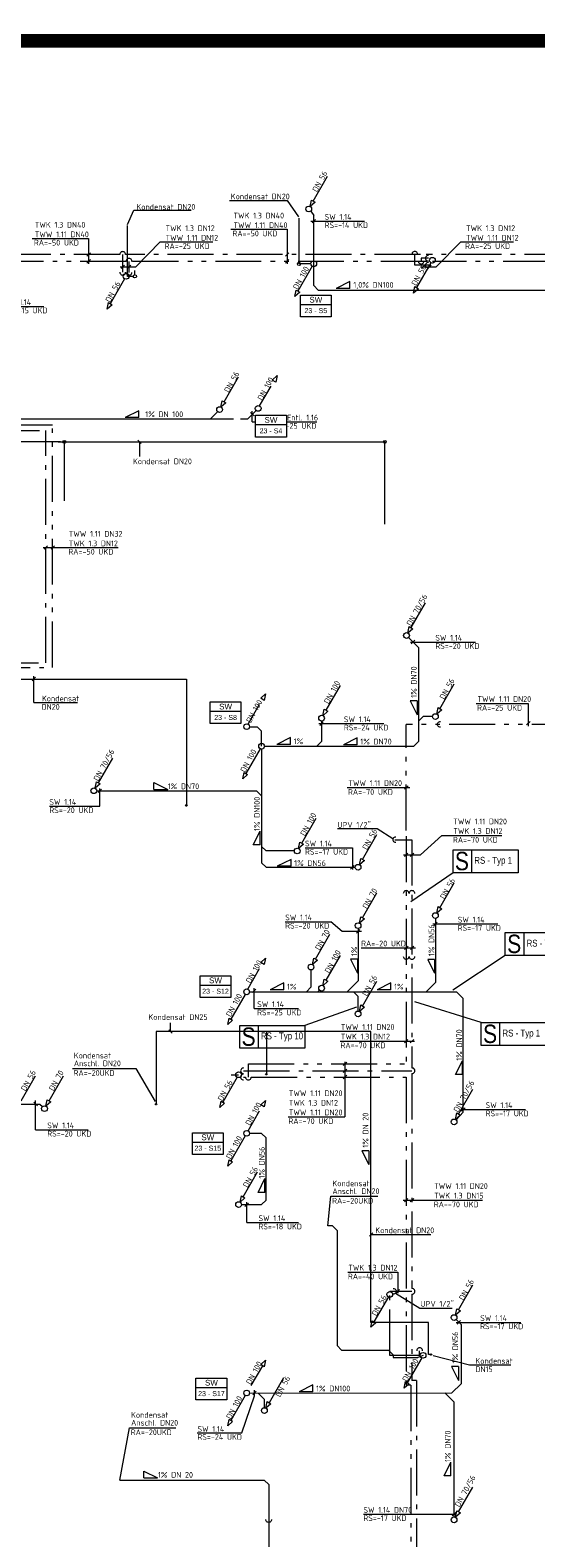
# Model space of a CAD drawing. Header units: metres. Extents: x -5 to 278, y -19 to 180.
# Tile 38 of 59: x 123 to 134, y 87 to 119. Entities that reach past the tile are written whole.
import ezdxf
from ezdxf.enums import TextEntityAlignment as Align

# ---------------------------------------------------------------- set-up
doc = ezdxf.new("R2010")
doc.units = ezdxf.units.M
doc.header["$LTSCALE"] = 0.1
for name, pattern in [('_PGMM_Ge_2Pkt', [16, 10, -2, 0, -2, 0, -2]), ('_PGMM_Ge_Ku', [6.5, 5, -1.5]), ('_PGMM_Ge_Pkt', [14, 10, -2, 0, -2])]:
    doc.linetypes.add(name, pattern=pattern)
doc.layers.get('0').update_dxf_attribs({"linetype": 'CONTINUOUS', "lineweight": 20})
for name, color, linetype, lineweight in [('A_TWW Bereiter_4', 34, 'CONTINUOUS', 20), ('S_Fallstrangentlüftung', 24, '_PGMM_Ge_Ku', 20), ('S_Fallstrangentlüftung TXT', 24, 'CONTINUOUS', 20), ('S_Kaltwasser', 90, '_PGMM_Ge_Pkt', 20), ('S_Kondensat', 23, 'CONTINUOUS', 20), ('S_Kondensat TXT', 23, 'CONTINUOUS', 20), ('S_Schmutzwasser', 34, 'CONTINUOUS', 20), ('S_Schmutzwasser TXT', 34, 'CONTINUOUS', 20), ('S_Stempel Schott', 125, 'CONTINUOUS', 20), ('S_TXT Strang SW', 30, 'CONTINUOUS', 20), ('S_TXT_W+K+Z', 125, 'CONTINUOUS', 20), ('S_Warmwasser', 10, '_PGMM_Ge_2Pkt', 20)]:
    doc.layers.add(name, color=color, linetype=linetype, lineweight=lineweight)
doc.styles.add('ACS_ISOCT', font='ISOCT')
doc.styles.add('Arial', font='arial.ttf')
doc.styles.add('ARIAL_NARROW', font='ARIALN.TTF')
doc.styles.get("Standard").update_dxf_attribs({"font": 'isocp.shx', "height": 0.001})

# ---------------------------------------------------------------- blocks, each defined once
blk = doc.blocks.new('*U26')
at = {"color": 0, "linetype": 'ByBlock'}
blk.add_wipeout([(0, 0), (0.671, 0), (0.671, -0.473), (0, -0.473)], dxfattribs=at)
blk.add_lwpolyline([(0, 0), (0.671, 0), (0.671, -0.473), (0, -0.473)], close=True, dxfattribs=at)
blk.add_lwpolyline([(0, -0.203), (0.671, -0.203)], dxfattribs=at)
blk.add_lwpolyline([(0, -0.203), (0.671, -0.203)], dxfattribs=at)
at = {"color": 0, "linetype": 'ByBlock', "insert": (0.336, -0.102), "char_height": 0.125, "width": 0.20598, "attachment_point": 5, "style": 'ACS_ISOCT'}
blk.add_mtext('{\\fArial|b0|i0|c0|p34;SW}', dxfattribs=at)
at = {"color": 0, "linetype": 'ByBlock', "style": 'Arial'}
blk.add_attdef('STRANG_NR.', text='', height=0.11, dxfattribs=at).set_placement((0.336, -0.338), align=Align.MIDDLE_CENTER)
blk = doc.blocks.new('*U28')
at = {"color": 0, "linetype": 'ByBlock'}
blk.add_wipeout([(0, 0), (0.671, 0), (0.671, -0.473), (0, -0.473)], dxfattribs=at)
blk.add_lwpolyline([(0, 0), (0.671, 0), (0.671, -0.473), (0, -0.473)], close=True, dxfattribs=at)
blk.add_lwpolyline([(0, -0.203), (0.671, -0.203)], dxfattribs=at)
blk.add_lwpolyline([(0, -0.203), (0.671, -0.203)], dxfattribs=at)
at = {"color": 0, "linetype": 'ByBlock', "insert": (0.336, -0.102), "char_height": 0.125, "width": 0.20598, "attachment_point": 5, "style": 'ACS_ISOCT'}
blk.add_mtext('{\\fArial|b0|i0|c0|p34;SW}', dxfattribs=at)
at = {"color": 0, "linetype": 'ByBlock', "style": 'Arial'}
blk.add_attdef('STRANG_NR.', text='', height=0.11, dxfattribs=at).set_placement((0.336, -0.338), align=Align.MIDDLE_CENTER)

msp = doc.modelspace()

# ---------------------------------------------------------------- linework, layer by layer
at = {"layer": 'A_TWW Bereiter_4', "const_width": 0.3}
msp.add_lwpolyline([(104.65, 119.101), (168.262, 119.101), (187.01, 119.101), (187.01, 111.281), (180.39, 111.286), (180.35, 77.501), (187.75, 77.501), (187.75, 69.751), (174.102, 69.751), (174.102, 62.251), (149.725, 62.251), (149.725, 69.877), (104.61, 69.877), (104.61, 119.182)], dxfattribs=at)
at = {"layer": 'S_Fallstrangentlüftung'}
for p, q in [((127.781, 111.155), (128.094, 111.697)), ((128.055, 111.719), (128.161, 111.814)), ((128.133, 111.674), (128.055, 111.719)), ((128.161, 111.814), (128.133, 111.674)), ((127.706, 111.056), (127.524, 110.874)), ((126.713, 110.874), (127.524, 110.874)), ((127.531, 104.229), (127.844, 104.77)), ((127.805, 104.793), (127.911, 104.887)), ((127.883, 104.748), (127.805, 104.793)), ((127.911, 104.887), (127.883, 104.748)), ((127.562, 104.174), (127.725, 104.174)), ((127.725, 104.174), (127.825, 104.074)), ((127.825, 103.75), (127.825, 104.074)), ((127.805, 99.044), (127.911, 99.139)), ((127.911, 99.139), (127.883, 98.999)), ((127.531, 98.48), (127.844, 99.022)), ((127.883, 98.999), (127.805, 99.044)), ((127.531, 95.38), (127.844, 95.922)), ((127.805, 95.944), (127.911, 96.039)), ((127.883, 95.899), (127.805, 95.944)), ((127.911, 96.039), (127.883, 95.899)), ((127.844, 90.27), (127.531, 89.729)), ((127.805, 90.293), (127.912, 90.387)), ((127.883, 90.248), (127.805, 90.293)), ((127.912, 90.387), (127.883, 90.248))]:
    msp.add_line(p, q, dxfattribs=at)
at = {"layer": 'S_Fallstrangentlüftung', "linetype": 'Continuous'}
for centre in [(127.75, 111.101), (127.5, 104.175)]:
    msp.add_ellipse(centre, major_axis=(0, 0.0625), ratio=1, start_param=-1.570796, end_param=4.712389, dxfattribs=at)
at = {"layer": 'S_Fallstrangentlüftung TXT'}
for p, q in [((127.66, 110.937), (127.585, 111.013)), ((127.623, 110.806), (127.623, 111.038)), ((127.623, 110.806), (129.029, 110.806))]:
    msp.add_line(p, q, dxfattribs=at)
at = {"layer": 'S_Kaltwasser'}
for p, q in [((124.74, 114.451), (120.542, 114.451)), ((124.803, 114.065), (124.803, 114.451)), ((131.28, 114.451), (124.865, 114.451)), ((131.16, 114.218), (131.16, 114.455)), ((131.462, 114.218), (131.16, 114.218)), ((137.544, 114.451), (131.405, 114.451)), ((120.49, 110.62), (123.127, 110.62)), ((123.127, 105.566), (123.127, 110.62)), ((121.972, 105.566), (123.127, 105.566)), ((130.725, 101.716), (131.097, 101.716)), ((131.097, 101.716), (131.097, 96.75)), ((127.432, 96.687), (131.097, 96.687)), ((131.097, 96.625), (131.097, 91.951)), ((130.615, 90.495), (130.615, 91.888)), ((130.615, 91.888), (131.097, 91.888)), ((131.097, 91.826), (131.097, 89.946)), ((131.263, 90.495), (131.263, 90.595)), ((131.263, 90.495), (130.615, 90.495)), ((131.197, 89.946), (131.097, 89.946)), ((131.197, 89.946), (131.198, 83.75))]:
    msp.add_line(p, q, dxfattribs=at)
at = {"layer": 'S_Kaltwasser', "linetype": 'Continuous'}
for centre, major_axis in [((124.803, 114.451), (0, 0.0625)), ((131.16, 114.455), (0, 0.0625)), ((131.456, 114.218), (-0.0625, 0)), ((124.803, 114.065), (0, -0.0625)), ((131.097, 100.546), (0, 0.0625)), ((131.097, 99.176), (0, -0.0625)), ((127.431, 96.687), (-0.0625, 0)), ((131.097, 96.687), (0.0625, 0)), ((131.097, 91.888), (0.0625, 0)), ((131.264, 90.596), (0, 0.0625))]:
    msp.add_ellipse(centre, major_axis=major_axis, ratio=1, start_param=4.708766, end_param=7.866194, dxfattribs=at)
at = {"layer": 'S_Kaltwasser', "linetype": 'Continuous', "extrusion": (0, 0, -1)}
for centre, major_axis, start_param, end_param in [((130.748, 101.716), (-0.0442, 0.0442), 3.923368, 7.080795), ((130.69, 91.889), (0.0625, 0), 4.708766, 7.866194)]:
    msp.add_ellipse(centre, major_axis=major_axis, ratio=1, start_param=start_param, end_param=end_param, dxfattribs=at)
at = {"layer": 'S_Kondensat'}
for p, q in [((128.639, 114.246), (128.639, 115.238)), ((124.906, 113.971), (124.906, 115.082)), ((128.897, 114.246), (128.639, 114.246)), ((123.445, 110.373, -0.58), (120.315, 110.371, -0.065)), ((123.4, 110.373, -0.572), (130.507, 110.373, 3.349)), ((123.534, 109.093), (123.534, 110.371)), ((130.509, 108.579), (130.509, 110.371)), ((119.054, 105.212), (126.188, 105.212)), ((126.188, 105.212), (126.188, 102.462)), ((130.204, 97.541), (125.529, 97.541)), ((125.529, 97.541), (125.529, 95.959)), ((127.929, 97.541), (127.929, 96.613)), ((130.204, 91.209), (130.204, 97.541)), ((129.367, 93.315), (129.27, 93.315)), ((129.367, 93.315), (129.467, 93.215)), ((129.467, 93.215), (129.467, 90.706)), ((131.456, 91.209), (130.204, 91.209)), ((131.456, 90.511), (131.456, 91.209)), ((129.567, 90.606), (129.467, 90.706)), ((129.567, 90.606), (130.59, 90.606)), ((130.59, 90.606), (130.69, 90.506)), ((130.69, 90.506), (130.69, 90.451)), ((130.69, 90.451), (131.227, 90.451)), ((131.34, 90.495), (131.227, 90.451)), ((131.514, 90.511), (131.456, 90.511)), ((124.736, 87.781), (127.879, 87.781)), ((127.879, 87.781), (127.979, 87.681)), ((127.979, 87.681), (127.979, 83.848))]:
    msp.add_line(p, q, dxfattribs=at)
for centre, radius in [((128.64, 114.245), 0.0351), ((123.532, 110.371), 0.0302), ((130.509, 110.371), 0.0302), ((126.188, 102.462), 0.0185), ((127.929, 96.613), 0.0158), ((125.529, 95.959), 0.0158), ((131.514, 90.511), 0.0158)]:
    msp.add_circle(centre, radius, dxfattribs=at)
at = {"layer": 'S_Kondensat', "extrusion": (0, 0, -1)}
msp.add_ellipse((127.979, 86.922), major_axis=(0, -0.0625), ratio=1, start_param=4.708766, end_param=7.866194, dxfattribs=at)
at = {"layer": 'S_Kondensat TXT'}
for p, q in [((127.128, 115.622), (128.378, 115.622)), ((128.378, 115.622), (128.627, 115.269)), ((124.907, 115.105), (125.042, 115.413)), ((125.042, 115.413), (126.291, 115.413)), ((125.203, 110.338), (125.128, 110.413)), ((125.168, 110.373, 0.403), (125.168, 110.056, 0.403)), ((122.831, 105.174), (122.906, 105.249)), ((122.869, 104.698), (122.869, 105.273)), ((122.869, 104.698), (123.815, 104.698)), ((125.879, 97.505), (125.803, 97.58)), ((125.843, 97.541), (125.843, 97.734)), ((123.706, 96.74), (125.085, 96.74)), ((125.085, 96.74), (125.506, 96.016)), ((130.157, 94.945), (130.007, 94.945)), ((130.007, 94.945), (130.157, 94.645)), ((130.157, 94.945), (130.157, 94.645)), ((129.27, 93.315), (129.333, 93.958)), ((129.333, 93.958), (130.353, 93.958)), ((130.17, 93.087), (130.246, 93.163)), ((130.204, 93.121), (131.505, 93.121)), ((131.556, 90.491), (132.347, 90.285)), ((132.347, 90.285), (133.25, 90.285)), ((124.736, 87.781), (124.951, 88.92)), ((124.951, 88.92), (125.96, 88.92)), ((125.262, 87.826), (125.262, 87.976)), ((125.262, 87.976), (125.562, 87.826)), ((125.262, 87.826), (125.562, 87.826))]:
    msp.add_line(p, q, dxfattribs=at)
at = {"layer": 'S_Schmutzwasser'}
for p, q in [((128.949, 115.611), (129.261, 116.152)), ((128.881, 115.494), (128.91, 115.634)), ((128.988, 115.589), (128.881, 115.494)), ((128.91, 115.634), (128.988, 115.589)), ((128.894, 115.396), (128.959, 115.299)), ((128.959, 113.775), (128.959, 115.299)), ((128.928, 114.196), (128.616, 113.655)), ((131.51, 114.27), (131.198, 113.729)), ((124.844, 113.921), (124.531, 113.38)), ((125.033, 113.971), (124.906, 113.971)), ((125.065, 114.009), (125.065, 114.105)), ((128.548, 113.538), (128.577, 113.677)), ((128.655, 113.632), (128.548, 113.538)), ((128.577, 113.677), (128.655, 113.632)), ((128.959, 113.775), (129.059, 113.675)), ((129.059, 113.675), (137.595, 113.675)), ((131.13, 113.612), (131.159, 113.751)), ((131.237, 113.706), (131.13, 113.612)), ((131.159, 113.751), (131.237, 113.706)), ((124.464, 113.263), (124.492, 113.402)), ((124.57, 113.357), (124.464, 113.263)), ((124.492, 113.402), (124.57, 113.357)), ((127.009, 111.246), (127.321, 111.787)), ((126.941, 111.129), (126.97, 111.269)), ((127.048, 111.224), (126.941, 111.129)), ((126.97, 111.269), (127.048, 111.224)), ((126.713, 110.874), (126.868, 111.029)), ((120.425, 110.874), (126.713, 110.874)), ((131.077, 106.33), (131.389, 106.871)), ((131.009, 106.213), (131.038, 106.352)), ((131.116, 106.307), (131.009, 106.213)), ((131.038, 106.352), (131.116, 106.307)), ((131.238, 105.898), (131.022, 106.114)), ((131.238, 105.898), (131.238, 103.85)), ((129.229, 104.531), (129.541, 105.072)), ((131.706, 104.566), (132.019, 105.107)), ((129.161, 104.414), (129.19, 104.554)), ((129.268, 104.509), (129.161, 104.414)), ((129.19, 104.554), (129.268, 104.509)), ((131.338, 104.395), (131.238, 104.295)), ((131.545, 104.395), (131.338, 104.395)), ((131.639, 104.449), (131.667, 104.589)), ((131.745, 104.544), (131.639, 104.449)), ((131.667, 104.589), (131.745, 104.544)), ((129.13, 104.298), (129.13, 103.85)), ((127.794, 103.696), (127.481, 103.155)), ((127.825, 103.75), (127.825, 103.75)), ((127.825, 103.688), (127.825, 101.215)), ((127.887, 103.75), (129.03, 103.75)), ((129.13, 103.85), (129.03, 103.75)), ((129.03, 103.75), (131.138, 103.75)), ((131.138, 103.75), (131.238, 103.85)), ((124.272, 102.951), (124.585, 103.492)), ((127.414, 103.038), (127.442, 103.177)), ((127.52, 103.132), (127.414, 103.038)), ((127.442, 103.177), (127.52, 103.132)), ((124.205, 102.834), (124.233, 102.974)), ((124.311, 102.929), (124.205, 102.834)), ((124.233, 102.974), (124.311, 102.929)), ((124.236, 102.78), (127.717, 102.78)), ((127.717, 102.78), (127.825, 102.672)), ((128.699, 101.641), (129.011, 102.182)), ((130.024, 101.286), (130.336, 101.827)), ((127.825, 101.57), (127.925, 101.47)), ((128.538, 101.47), (127.925, 101.47)), ((128.631, 101.524), (128.66, 101.664)), ((128.738, 101.619), (128.631, 101.524)), ((128.66, 101.664), (128.738, 101.619)), ((127.925, 101.115), (127.825, 101.215)), ((127.925, 101.115), (129.863, 101.115)), ((129.956, 101.169), (129.985, 101.309)), ((130.063, 101.264), (129.956, 101.169)), ((129.985, 101.309), (130.063, 101.264)), ((131.706, 100.236, -3.88), (132.019, 100.777, -3.88)), ((130.024, 100.016), (130.336, 100.557)), ((131.639, 100.119, -3.88), (131.667, 100.259, -3.88)), ((131.745, 100.214, -3.88), (131.639, 100.119, -3.88)), ((131.667, 100.259, -3.88), (131.745, 100.214, -3.88)), ((129.925, 99.782), (129.925, 98.643)), ((129.956, 99.899), (129.985, 100.039)), ((130.063, 99.994), (129.956, 99.899)), ((129.985, 100.039), (130.063, 99.994)), ((131.608, 100.003, -3.88), (131.608, 98.605, -3.88)), ((128.999, 99.116), (129.311, 99.657)), ((128.931, 98.999), (128.96, 99.139)), ((129.038, 99.094), (128.931, 98.999)), ((128.96, 99.139), (129.038, 99.094)), ((129.229, 98.656), (129.541, 99.197)), ((128.9, 98.882), (128.9, 98.505)), ((128.9, 98.505), (128.8, 98.405)), ((129.086, 98.441), (129.051, 98.405)), ((129.161, 98.539), (129.19, 98.679)), ((129.268, 98.634), (129.161, 98.539)), ((129.19, 98.679), (129.268, 98.634)), ((129.925, 98.643), (129.687, 98.405)), ((130.024, 98.096), (130.336, 98.637)), ((131.408, 98.405), (131.608, 98.605)), ((127.469, 98.349), (127.156, 97.808)), ((127.562, 98.405), (132.069, 98.405)), ((129.925, 98.305), (129.825, 98.405)), ((129.925, 97.988), (129.925, 98.305)), ((129.956, 97.979), (129.985, 98.119)), ((129.985, 98.119), (130.063, 98.074)), ((132.069, 98.405), (132.214, 98.26)), ((132.214, 95.785), (132.214, 98.26)), ((127.089, 97.691), (127.117, 97.831)), ((127.195, 97.786), (127.089, 97.691)), ((127.117, 97.831), (127.195, 97.786)), ((130.063, 98.074), (129.956, 97.979)), ((122.591, 96.034), (122.904, 96.575)), ((123.199, 96.034), (123.511, 96.575)), ((127.294, 96.546), (126.981, 96.005)), ((127.163, 96.6), (127.325, 96.6)), ((132.113, 95.746, -3.88), (132.425, 96.287, -3.88)), ((119.789, 95.963), (123, 95.963)), ((123, 95.963), (123.056, 95.907)), ((123.131, 95.917), (123.16, 96.056)), ((123.238, 96.011), (123.131, 95.917)), ((123.16, 96.056), (123.238, 96.011)), ((126.914, 95.888), (126.942, 96.027)), ((127.02, 95.982), (126.914, 95.888)), ((126.942, 96.027), (127.02, 95.982)), ((132.045, 95.629, -3.88), (132.074, 95.769, -3.88)), ((132.152, 95.724, -3.88), (132.045, 95.629, -3.88)), ((132.058, 95.62, -3.88), (132.214, 95.785)), ((132.074, 95.769, -3.88), (132.152, 95.724, -3.88)), ((127.469, 95.271), (127.156, 94.73)), ((127.823, 95.325), (127.563, 95.325)), ((127.923, 95.225), (127.823, 95.325)), ((127.923, 93.875), (127.923, 95.225)), ((127.089, 94.613), (127.117, 94.752)), ((127.195, 94.707), (127.089, 94.613)), ((127.117, 94.752), (127.195, 94.707)), ((127.424, 93.946), (127.736, 94.487)), ((127.356, 93.829), (127.385, 93.969)), ((127.463, 93.924), (127.356, 93.829)), ((127.385, 93.969), (127.463, 93.924)), ((127.923, 93.875), (127.823, 93.775)), ((127.387, 93.775), (127.823, 93.775)), ((132.113, 91.487), (132.425, 92.029)), ((130.584, 91.766), (130.271, 91.225)), ((130.204, 91.108), (130.232, 91.247)), ((130.232, 91.247), (130.31, 91.202)), ((132.045, 91.37), (132.074, 91.51)), ((132.152, 91.465), (132.045, 91.37)), ((132.058, 91.272, 3.88), (132.167, 91.163, 3.88)), ((132.074, 91.51), (132.152, 91.465)), ((130.31, 91.202), (130.204, 91.108)), ((132.167, 91.163, 3.88), (132.167, 89.876, 3.88)), ((131.309, 90.441), (130.996, 89.9)), ((128.298, 90.006), (127.986, 89.465)), ((130.929, 89.783), (130.957, 89.922)), ((130.957, 89.922), (131.035, 89.877)), ((127.469, 89.621), (127.156, 89.08)), ((127.562, 89.675), (131.967, 89.676, 3.88)), ((127.885, 89.531), (127.75, 89.675)), ((131.035, 89.877), (130.929, 89.783)), ((132.014, 89.476, 3.88), (131.814, 89.676, 3.88)), ((131.967, 89.676, 3.88), (132.167, 89.876, 3.88)), ((127.885, 89.355), (127.885, 89.531)), ((127.918, 89.348), (127.947, 89.487)), ((128.025, 89.442), (127.918, 89.348)), ((127.947, 89.487), (128.025, 89.442)), ((132.014, 86.979, 3.88), (132.014, 89.476, 3.88)), ((127.089, 88.963), (127.117, 89.102)), ((127.089, 88.963), (127.195, 89.057)), ((127.195, 89.057), (127.117, 89.102)), ((132.113, 87.087), (132.425, 87.629)), ((132.045, 86.97), (132.074, 87.11)), ((132.152, 87.065), (132.045, 86.97)), ((132.074, 87.11), (132.152, 87.065))]:
    msp.add_line(p, q, dxfattribs=at)
msp.add_circle((125.068, 113.974), 0.0351, dxfattribs=at)
at = {"layer": 'S_Schmutzwasser', "linetype": 'Continuous'}
for centre in [(128.85, 115.44), (128.959, 114.25), (131.542, 114.324), (124.875, 113.975), (126.91, 111.075), (130.978, 106.159), (129.13, 104.36), (131.608, 104.395), (127.825, 103.75), (124.173, 102.78), (128.6, 101.47), (129.925, 101.115), (131.608, 100.065, -3.88), (129.925, 99.845), (128.9, 98.945), (127.5, 98.405), (129.13, 98.485), (129.925, 97.925), (127.325, 96.6), (123.1, 95.863), (132.014, 95.575, -3.88), (127.5, 95.326), (127.325, 93.775), (130.615, 91.82), (132.014, 91.316), (131.34, 90.495), (127.5, 89.675), (127.885, 89.293), (132.014, 86.916)]:
    msp.add_ellipse(centre, major_axis=(0, 0.0625), ratio=1, start_param=-1.570796, end_param=4.712389, dxfattribs=at)
at = {"layer": 'S_Schmutzwasser TXT'}
for p, q in [((128.893, 115.175), (130.066, 115.175)), ((128.922, 115.137), (128.997, 115.212)), ((129.747, 113.862), (129.447, 113.712)), ((129.747, 113.712), (129.747, 113.862)), ((129.747, 113.712), (129.447, 113.712)), ((122.11, 113.319), (123.088, 113.319)), ((125.156, 111.05), (124.856, 110.9)), ((125.156, 110.9), (124.856, 110.9)), ((125.156, 110.9), (125.156, 111.05)), ((131.063, 106.016), (132.477, 106.016)), ((131.081, 105.979), (131.157, 106.054)), ((131.208, 104.735), (131.058, 104.735)), ((131.058, 104.735), (131.208, 104.435)), ((131.208, 104.735), (131.208, 104.435)), ((129.073, 104.242), (130.487, 104.242)), ((129.091, 104.204), (129.167, 104.28)), ((128.454, 103.937), (128.154, 103.787)), ((128.454, 103.787), (128.154, 103.787)), ((128.454, 103.787), (128.454, 103.937)), ((129.904, 103.931), (129.604, 103.781)), ((129.904, 103.781), (129.604, 103.781)), ((129.904, 103.781), (129.904, 103.931)), ((124.266, 102.742), (124.341, 102.818)), ((124.303, 102.443), (124.303, 102.828)), ((125.481, 102.808), (125.481, 102.958)), ((125.481, 102.958), (125.781, 102.808)), ((125.481, 102.808), (125.781, 102.808)), ((123.208, 102.443), (124.303, 102.443)), ((127.643, 101.603), (127.793, 101.903)), ((127.793, 101.603), (127.793, 101.903)), ((127.793, 101.603), (127.643, 101.603)), ((128.773, 101.538), (129.801, 101.538)), ((129.801, 101.538), (129.801, 101.069)), ((128.465, 101.287), (128.165, 101.137)), ((128.465, 101.137), (128.165, 101.137)), ((128.465, 101.137), (128.465, 101.287)), ((129.763, 101.077), (129.838, 101.153)), ((128.34, 99.929), (129.335, 99.929)), ((129.582, 99.719), (129.335, 99.929)), ((129.888, 99.683), (129.964, 99.758)), ((131.552, 99.882), (132.966, 99.882)), ((131.57, 99.844), (131.645, 99.92)), ((129.999, 99.719), (129.582, 99.719)), ((129.91, 99.114), (129.76, 99.114)), ((129.76, 99.114), (129.91, 98.814)), ((129.91, 99.114), (129.91, 98.814)), ((131.591, 99.112), (131.441, 99.112)), ((131.441, 99.112), (131.591, 98.812)), ((131.591, 99.112), (131.591, 98.812)), ((127.624, 98.39), (127.699, 98.465)), ((127.662, 98.041), (127.662, 98.486)), ((128.309, 98.598), (128.009, 98.448)), ((128.309, 98.448), (128.009, 98.448)), ((128.309, 98.448), (128.309, 98.598)), ((130.639, 98.599), (130.339, 98.449)), ((130.639, 98.449), (130.339, 98.449)), ((130.639, 98.449), (130.639, 98.599)), ((127.662, 98.041), (128.626, 98.041)), ((132.046, 96.604), (132.196, 96.904)), ((132.196, 96.604), (132.196, 96.904)), ((132.196, 96.604), (132.046, 96.604)), ((122.944, 95.925), (122.869, 96.001)), ((122.907, 95.404), (122.907, 96.037)), ((132.158, 95.845), (133.572, 95.845)), ((132.176, 95.807), (132.252, 95.883)), ((122.907, 95.404), (124.05, 95.404)), ((127.748, 94.042), (127.898, 94.342)), ((127.898, 94.042), (127.898, 94.342)), ((127.898, 94.042), (127.748, 94.042)), ((127.462, 93.733), (127.538, 93.808)), ((127.5, 93.384), (127.5, 93.829)), ((127.5, 93.384), (128.628, 93.384)), ((132.063, 91.213), (133.464, 91.213)), ((132.079, 91.175), (132.154, 91.25)), ((132.109, 90.25), (131.959, 90.25)), ((131.959, 90.25), (132.109, 89.95)), ((132.109, 90.25), (132.109, 89.95)), ((127.393, 88.806), (127.671, 89.614)), ((127.634, 89.637), (127.709, 89.713)), ((127.671, 89.614), (127.671, 89.734)), ((128.941, 89.854), (128.641, 89.704)), ((128.941, 89.704), (128.641, 89.704)), ((128.941, 89.704), (128.941, 89.854)), ((126.426, 88.806), (127.393, 88.806)), ((131.796, 87.873), (131.946, 88.173)), ((131.946, 87.873), (131.946, 88.173)), ((131.946, 87.873), (131.796, 87.873)), ((130.043, 87.039), (132.058, 87.039)), ((131.976, 87.001), (132.052, 87.077))]:
    msp.add_line(p, q, dxfattribs=at)
at = {"layer": 'S_Stempel Schott'}
for p, q in [((132.391, 101.497), (132.391, 100.997)), ((131.991, 100.997), (131.072, 100.362)), ((133.529, 99.695), (133.529, 99.195)), ((133.129, 99.197), (131.984, 98.442)), ((132.604, 97.738), (131.159, 98.186)), ((128.77, 97.681), (129.901, 98.08)), ((127.748, 97.676), (127.748, 97.176)), ((133.004, 97.738), (133.004, 97.238))]:
    msp.add_line(p, q, dxfattribs=at)
for points in [[(131.991, 101.497), (133.411, 101.497), (133.411, 100.997), (131.991, 100.997)], [(133.129, 99.695), (134.549, 99.695), (134.549, 99.195), (133.129, 99.195)], [(127.348, 97.676), (128.768, 97.676), (128.768, 97.176), (127.348, 97.176)], [(132.604, 97.738), (134.024, 97.738), (134.024, 97.238), (132.604, 97.238)]]:
    msp.add_lwpolyline(points, close=True, dxfattribs=at)
at = {"layer": 'S_TXT_W+K+Z'}
for p, q in [((127.156, 114.999), (128.383, 114.999)), ((128.383, 114.999), (128.383, 114.246)), ((122.833, 114.798), (124.06, 114.798)), ((124.06, 114.798), (124.06, 114.246)), ((125.087, 114.182), (125.619, 114.724)), ((125.619, 114.724), (126.766, 114.724)), ((131.627, 114.182), (132.159, 114.724)), ((132.159, 114.724), (133.306, 114.724)), ((124.022, 114.413), (124.098, 114.488)), ((124.022, 114.263), (124.098, 114.338)), ((124.745, 114.182), (125.087, 114.182)), ((124.765, 114.145), (124.841, 114.22)), ((124.902, 114.145), (124.978, 114.22)), ((128.346, 114.413), (128.421, 114.488)), ((128.346, 114.263), (128.421, 114.338)), ((131.285, 114.182), (131.627, 114.182)), ((131.305, 114.145), (131.381, 114.22)), ((131.442, 114.145), (131.518, 114.22)), ((123.071, 108.073), (124.7, 108.073)), ((123.092, 108.038), (123.167, 108.113)), ((123.242, 108.038), (123.317, 108.113)), ((132.496, 104.681), (133.63, 104.681)), ((133.63, 104.681), (133.63, 104.187)), ((133.592, 104.213), (133.667, 104.289)), ((129.686, 102.85), (131.051, 102.85)), ((130.938, 102.815), (131.014, 102.89)), ((129.48, 101.96), (130.342, 101.96)), ((130.342, 101.96), (130.684, 101.744)), ((131.282, 101.388), (131.747, 101.805)), ((131.747, 101.805), (133.053, 101.805)), ((130.913, 101.388), (131.282, 101.388)), ((130.935, 101.35), (131.01, 101.425)), ((131.059, 101.35), (131.135, 101.425)), ((129.994, 99.36), (131.171, 99.36)), ((130.938, 99.326), (131.014, 99.401)), ((131.063, 99.326), (131.139, 99.401)), ((129.538, 97.332), (131.15, 97.332)), ((130.935, 97.294), (131.01, 97.369)), ((131.06, 97.294), (131.135, 97.369)), ((129.603, 96.8), (129.678, 96.875)), ((129.64, 96.881), (129.64, 95.684)), ((129.603, 96.649), (129.678, 96.724)), ((129.603, 96.513), (129.678, 96.589)), ((128.401, 95.684), (129.64, 95.684)), ((130.909, 93.871), (132.636, 93.871)), ((130.935, 93.833), (131.01, 93.908)), ((131.059, 93.833), (131.135, 93.908)), ((129.704, 92.303), (130.79, 92.303)), ((130.79, 92.303), (130.79, 91.851)), ((130.752, 91.851), (130.828, 91.926)), ((131.272, 91.515), (130.738, 91.838)), ((131.975, 91.515), (131.272, 91.515))]:
    msp.add_line(p, q, dxfattribs=at)
at = {"layer": 'S_Warmwasser'}
for p, q in [((124.878, 114.301), (120.392, 114.301)), ((124.94, 114.058), (124.94, 114.301)), ((131.418, 114.301), (125.003, 114.301)), ((131.297, 114.367), (131.297, 114.305)), ((131.46, 114.367), (131.297, 114.367)), ((137.681, 114.301), (131.543, 114.301)), ((113, 110.745), (123.277, 110.745)), ((120.64, 110.745), (123.277, 110.745)), ((123.277, 105.466), (123.277, 110.745)), ((121.788, 105.466), (123.277, 105.466)), ((130.972, 101.916), (130.972, 104.225)), ((141.907, 104.224), (130.972, 104.225)), ((130.972, 101.791), (130.972, 96.837)), ((127.537, 96.55), (127.537, 96.837)), ((127.537, 96.837), (130.972, 96.837)), ((127.43, 96.55), (127.474, 96.55)), ((127.599, 96.55), (130.972, 96.55)), ((130.972, 96.55), (130.972, 89.846)), ((131.072, 89.846), (130.972, 89.846)), ((131.072, 89.846), (131.072, 83.837))]:
    msp.add_line(p, q, dxfattribs=at)
at = {"layer": 'S_Warmwasser', "linetype": 'Continuous'}
for centre, major_axis in [((124.94, 114.301), (0, 0.0625)), ((131.297, 114.305), (0, -0.0625)), ((131.456, 114.368), (-0.0625, 0)), ((124.94, 114.058), (0, -0.0625)), ((130.972, 100.546), (0, 0.0625)), ((130.972, 99.176), (0, -0.0625)), ((127.43, 96.55), (-0.0625, 0)), ((127.537, 96.55), (0, -0.0625))]:
    msp.add_ellipse(centre, major_axis=major_axis, ratio=1, start_param=4.708766, end_param=7.866194, dxfattribs=at)
at = {"layer": 'S_Warmwasser', "linetype": 'Continuous', "extrusion": (0, 0, -1)}
msp.add_ellipse((131.717, 104.225), major_axis=(-0.0442, 0.0442), ratio=1, start_param=3.923368, end_param=7.080795, dxfattribs=at)

# ---------------------------------------------------------------- texts
at = {"layer": 'S_Fallstrangentlüftung TXT'}
for p in [(127.837, 111.263), (127.591, 104.245)]:
    msp.add_text('DN 100', height=0.125, rotation=61.3658, dxfattribs=at).set_placement(p)
for s, p in [('SW-Entl. 1.16', (128.052, 110.838)), ('RS=-25 UKD', (128.052, 110.658))]:
    msp.add_text(s, height=0.125, dxfattribs=at).set_placement(p)
at = {"layer": 'S_Fallstrangentlüftung TXT', "lineweight": 30}
for p in [(127.583, 98.58), (127.573, 95.484), (127.586, 89.848)]:
    msp.add_text('DN 100', height=0.125, rotation=61.3658, dxfattribs=at).set_placement(p)
at = {"layer": 'S_Kondensat TXT'}
msp.add_text('DN20', height=0.125, dxfattribs=at).set_placement((123.037, 104.544))
at = {"layer": 'S_Kondensat TXT', "lineweight": 30}
for s, p in [('Kondensat DN25', (125.361, 97.794)), ('Anschl. DN20', (123.738, 96.786)), ('Kondensat', (123.738, 96.956)), ('RA=-20UKD', (123.733, 96.577)), ('Kondensat', (129.366, 94.174)), ('Anschl. DN20', (129.366, 94.005)), ('RA=-20UKD', (129.361, 93.796)), ('Kondensat DN20', (130.299, 93.153)), ('Kondensat', (132.479, 90.311)), ('DN15', (132.479, 90.131)), ('Kondensat', (124.984, 89.136)), ('Anschl. DN20', (124.984, 88.966)), ('RA=-20UKD', (124.978, 88.758)), ('1%%% DN 20', (125.57, 87.833))]:
    msp.add_text(s, height=0.125, dxfattribs=at).set_placement(p)
msp.add_text('1%%% DN 20', height=0.125, rotation=90, dxfattribs=at).set_placement((130.15, 95.014))
at = {"layer": 'S_Kondensat TXT', "char_height": 0.125, "width": 13.51068, "attachment_point": 1}
for s, insert in [('Kondensat DN20', (125.101, 115.548)), ('Kondensat DN20', (127.154, 115.775)), ('\\PKondensat', (123.044, 105.058))]:
    msp.add_mtext(s, dxfattribs=dict(at, insert=insert))
at = {"layer": 'S_Kondensat TXT', "lineweight": 30, "insert": (125.025, 110.011), "char_height": 0.125, "width": 13.51068, "attachment_point": 1}
msp.add_mtext('Kondensat DN20', dxfattribs=at)
at = {"layer": 'S_Schmutzwasser TXT'}
for s, rotation, p in [('DN 56', 61.3658, (129.031, 115.797)), ('DN 100', 61.3658, (128.608, 113.675)), ('DN 56', 61.3658, (131.188, 113.758)), ('DN 56', 61.3658, (124.526, 113.396)), ('DN 56', 61.3658, (127.112, 111.434)), ('DN 70/56', 61.3658, (131.08, 106.355)), ('1%%% DN70', 90, (131.201, 104.804)), ('DN 100', 61.3658, (129.284, 104.658)), ('DN 56', 61.3658, (131.8, 104.756)), ('DN 100', 61.3658, (127.464, 103.168)), ('DN 70/56', 61.3658, (124.269, 102.979)), ('1%%% DN100', 90, (127.786, 101.905)), ('DN 100', 61.3658, (128.769, 101.785)), ('DN 56', 61.3658, (130.118, 101.483)), ('DN 56', 61.3658, (131.81, 100.409)), ('DN 70', 61.3658, (130.123, 100.197)), ('1%%% DN56', 90, (131.584, 99.181)), ('DN 70', 61.3658, (129.09, 99.298)), ('1%%%', 90, (129.903, 99.183)), ('DN 100', 61.3658, (129.3, 98.798)), ('DN 56', 61.3658, (130.118, 98.299)), ('DN 100', 61.3658, (127.151, 97.849)), ('1%%% DN70', 90, (132.189, 96.906)), ('DN 56', 61.3658, (122.687, 96.233)), ('DN 70', 61.3658, (123.296, 96.236)), ('DN 56', 61.3658, (126.971, 96.016)), ('DN 70/56', 61.3658, (132.102, 95.773)), ('DN 100', 61.3658, (127.151, 94.753)), ('1%%% DN56', 90, (127.891, 94.344)), ('DN 56', 61.3658, (127.521, 94.133)), ('DN 56', 61.3658, (132.222, 91.679)), ('DN 56', 61.3658, (130.324, 91.339)), ('1%%% DN56', 90, (132.102, 90.319)), ('DN 100', 61.3658, (130.988, 89.911)), ('DN 56', 61.3658, (128.225, 89.575)), ('DN 100', 61.3658, (127.154, 89.094)), ('1%%% DN70', 90, (131.939, 88.175)), ('DN 70/56', 61.3658, (132.13, 87.181))]:
    msp.add_text(s, height=0.125, rotation=rotation, dxfattribs=at).set_placement(p)
for s, p in [('SW 1.14', (129.197, 115.207)), ('RS=-14 UKD', (129.197, 115.027)), ('1,0%%% DN100', (129.822, 113.726)), ('SW 1.14', (122.224, 113.35)), ('RS=-15 UKD', (122.224, 113.17)), ('1%%% DN 100', (125.293, 110.911)), ('SW 1.14', (131.606, 106.048)), ('RS=-20 UKD', (131.606, 105.868)), ('SW 1.14', (129.616, 104.273)), ('RS=-24 UKD', (129.616, 104.093)), ('1%%%', (128.523, 103.794)), ('1%%% DN70', (129.973, 103.788)), ('1%%% DN70', (125.783, 102.815)), ('SW 1.14', (123.205, 102.475)), ('RS=-20 UKD', (123.205, 102.295)), ('SW 1.14', (128.77, 101.57)), ('RS=-17 UKD', (128.77, 101.39)), ('1%%% DN56', (128.534, 101.144)), ('SW 1.14', (128.338, 99.961)), ('RS=-20 UKD', (128.338, 99.781)), ('SW 1.14', (132.094, 99.913)), ('RS=-17 UKD', (132.094, 99.733)), ('1%%%', (128.378, 98.455)), ('1%%%', (130.708, 98.456)), ('SW 1.14', (127.728, 98.073)), ('RS=-25 UKD', (127.728, 97.893)), ('SW 1.14', (132.701, 95.876)), ('RS=-17 UKD', (132.701, 95.696)), ('SW 1.14', (123.16, 95.436)), ('RS=-20 UKD', (123.16, 95.256)), ('SW 1.14', (127.757, 93.416)), ('RS=-18 UKD', (127.757, 93.236)), ('SW 1.14', (132.582, 91.244)), ('RS=-17 UKD', (132.582, 91.064)), ('1%%% DN100', (129.01, 89.711)), ('SW 1.14', (126.429, 88.83)), ('RS=-24 UKD', (126.429, 88.657)), ('SW 1.14 DN70', (130.041, 87.07)), ('RS=-17 UKD', (130.041, 86.89))]:
    msp.add_text(s, height=0.125, dxfattribs=at).set_placement(p)
at = {"layer": 'S_Stempel Schott', "style": 'ARIAL_NARROW'}
for s, height, p in [('S', 0.4, (132.032, 101.051)), ('RS - Typ 1', 0.15, (132.454, 101.192)), ('S', 0.4, (133.17, 99.249)), ('RS - Typ 10', 0.15, (133.592, 99.389)), ('S', 0.4, (127.389, 97.23)), ('RS - Typ 10', 0.15, (127.811, 97.371)), ('S', 0.4, (132.645, 97.292)), ('RS - Typ 1', 0.15, (133.067, 97.433))]:
    msp.add_text(s, height=height, dxfattribs=at).set_placement(p)
at = {"layer": 'S_TXT_W+K+Z'}
for s, p in [('RA=-50 UKD', (127.192, 114.845)), ('RA=-50 UKD', (122.869, 114.645)), ('RA=-25 UKD', (125.715, 114.57)), ('RA=-25 UKD', (132.255, 114.57)), ('RA=-50 UKD', (123.62, 107.92)), ('RA=-25 UKD', (132.516, 104.524)), ('RA=-70 UKD', (129.706, 102.693)), ('UPV 1/2"', (129.477, 101.976)), ('RA=-70 UKD', (131.99, 101.651)), ('RA=-20 UKD', (129.992, 99.394)), ('RA=-70 UKD', (129.543, 97.178)), ('RA=-70 UKD', (128.41, 95.53)), ('RA=-70 UKD', (131.573, 93.717)), ('RA=-40 UKD', (129.704, 92.149)), ('UPV 1/2"', (131.285, 91.553))]:
    msp.add_text(s, height=0.125, dxfattribs=at).set_placement(p)
at = {"layer": 'S_TXT_W+K+Z', "char_height": 0.125, "width": 13.51068, "attachment_point": 1}
for s, insert in [('TWK 1.3 DN40\\PTWW 1.11 DN40', (122.888, 115.159)), ('TWK 1.3 DN40\\PTWW 1.11 DN40', (127.212, 115.359)), ('TWK 1.3 DN12\\PTWW 1.11 DN12', (125.734, 115.085)), ('TWK 1.3 DN12\\PTWW 1.11 DN12', (132.274, 115.085)), ('TWW 1.11 DN32\\PTWK 1.3 DN12', (123.627, 108.434)), ('\\PTWW 1.11 DN20', (132.523, 105.048)), ('\\PTWW 1.11 DN20', (129.713, 103.217)), ('TWW 1.11 DN20\\PTWK 1.3 DN12', (131.997, 102.175)), ('TWW 1.11 DN20\\PTWK 1.3 DN12', (129.549, 97.702)), ('TWW 1.11 DN20\\PTWK 1.3 DN12\\PTWW 1.11 DN20', (128.417, 96.261)), ('TWW 1.11 DN20\\PTWK 1.3 DN15', (131.58, 94.241)), ('\\PTWK 1.3 DN12', (129.711, 92.673))]:
    msp.add_mtext(s, dxfattribs=dict(at, insert=insert))

# ---------------------------------------------------------------- next in the draw order: block references
at = {"layer": 'S_TXT Strang SW', "lineweight": -3}
for name, p, values in [('*U26', (128.669, 113.567), {'STRANG_NR.': '23 - S5'}), ('*U26', (127.693, 110.951), {'STRANG_NR.': '23 - S4'}), ('*U26', (126.705, 104.714), {'STRANG_NR.': '23 - S8'}), ('*U28', (126.486, 98.756), {'STRANG_NR.': '23 - S12'}), ('*U28', (126.318, 95.34), {'STRANG_NR.': '23 - S15'}), ('*U28', (126.397, 90), {'STRANG_NR.': '23 - S17'})]:
    msp.add_blockref(name, p, dxfattribs=at).add_auto_attribs(values)

doc.saveas('drawing.dxf')
